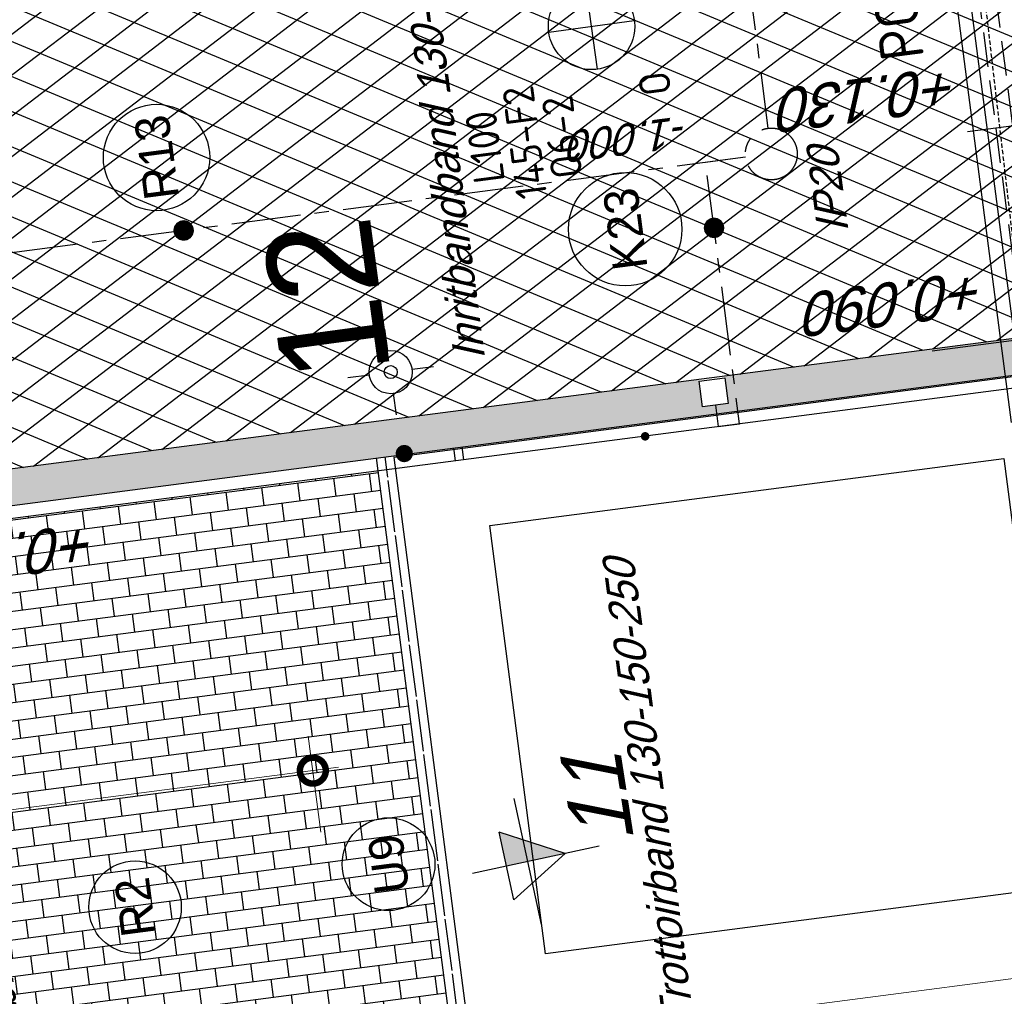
# Model space of a CAD drawing. Extents: x 117893332 to 118394757, y 454959407 to 455669244.
# Tile 66 of 256: x 118280060 to 118291461, y 455195762 to 455207067. Entities that reach past the tile are written whole.
import ezdxf
from ezdxf.enums import TextEntityAlignment as Align

# ---------------------------------------------------------------- set-up
doc = ezdxf.new("R2010")
doc.units = 0
doc.header["$LTSCALE"] = 200
for name, pattern in [('DASHED', [19.05, 12.7, -6.35]), ('HIDDEN', [0.375, 0.25, -0.125]), ('Tauw_HIDDEN3', [2.8, 2, -0.8]), ('Tauw_L_Center2', [6.499, 4, -0.833, 0.833, -0.833]), ('TAUW_OPSLUITBAND_mm', [3.2, 3, -0.2])]:
    doc.linetypes.add(name, pattern=pattern)
doc.layers.get('0').update_dxf_attribs({"linetype": 'CONTINUOUS'})
for name, color, linetype in [('EL6312--', 6, 'CONTINUOUS'), ('EL_N_A_EB00----REVISIE~-_-----', 1, 'CONTINUOUS'), ('GRAAFWERKZAAMHEDEN', 6, 'CONTINUOUS'), ('M01', 6, 'CONTINUOUS'), ('ZU_B_-_XX------extern-TER-D02S', 231, 'HIDDEN'), ('ZU_B_D_EB00----ONDERDEEL~-_-----', 7, 'CONTINUOUS'), ('ZU_N_-_AL999---LK_pvc125_sdr34__20_^200~M_-----', 7, 'CONTINUOUS'), ('ZU_N_-_AL999---LP_PE-75_sdr00__18_^200~N_-----', 7, 'CONTINUOUS'), ('ZU_N_-_AL999---LR_pvc160_sdr34__20_^200~M_-----', 7, 'CONTINUOUS'), ('ZU_N_-_AL999---LR_pvc200_sdr34__18_^200~N_-----', 7, 'CONTINUOUS'), ('ZU_N_-_AL999---LR_pvc200_sdr34__20_^200~M_-----', 7, 'CONTINUOUS'), ('ZU_N_-_AL999---LU_pvc110_sdr34__20_^200~M_-----', 7, 'CONTINUOUS'), ('ZU_N_-_AL999---SYM_HWAINSPECTIEPUT__18_^200~-_-----', 7, 'CONTINUOUS'), ('ZU_N_-_AV09----_Trottoirband_130-150-250__18_^200~-_-----', 253, 'CONTINUOUS'), ('ZU_N_-_EL999---LK_pvc125_sdr34~H_-----', 2, 'Tauw_L_Center2'), ('ZU_N_-_EL999---LR_pvc200_sdr34~H_-----', 2, 'Tauw_L_Center2'), ('ZU_N_-_EL999---SYM_HWAINSPECTIEPUT~-_002--', 2, 'Tauw_L_Center2'), ('ZU_N_-_EL999---SYM_STRAATKOLK~-_----c', 7, 'Tauw_L_Center2'), ('ZU_N_-_MB00----SYM_SONDERING~-_001--', 1, 'CONTINUOUS'), ('ZU_N_-_ML999---LK_pvc125_sdr34__20_^200~M_-----', 7, 'CONTINUOUS'), ('ZU_N_-_ML999---LR_pvc160_sdr34__20_^200~M_-----', 7, 'CONTINUOUS'), ('ZU_N_-_ML999---LR_pvc200_sdr34__20_^200~M_-----', 7, 'CONTINUOUS'), ('ZU_N_-_ML999---LU_pvc110_sdr34__20_^200~M_-----', 7, 'CONTINUOUS'), ('ZU_N_-_TB00----tekst__35_^200~-_-----', 7, 'CONTINUOUS'), ('ZU_N_-_TVRH----tekst__25_^200~-_-----', 253, 'CONTINUOUS'), ('ZU_N_A_EB00----AFRASTERING~-_-----', 7, 'Tauw_Hekwerk'), ('ZU_N_A_EV00----_Opsluitband_100x200~Z_-----', 253, 'TAUW_OPSLUITBAND_mm'), ('ZU_N_A_EV02----_kant molgoot ov betonstraatsteen~k_-----', 253, 'CONTINUOUS'), ('ZU_N_A_EV02----_kant verharding ov betontegels-halfsteensverband~k_-----', 253, 'CONTINUOUS'), ('ZU_N_A_EV09----_Trottoirband_130-150-250~A_-----', 253, 'CONTINUOUS'), ('ZU_N_A_HV01----_arcering verharding gv asfalt~v_-----', 253, 'CONTINUOUS'), ('ZU_N_A_HV02----_arcering verharding ov betonstraatsteen-halfsteensverband~v_-----', 253, 'CONTINUOUS'), ('ZU_N_A_HV02----molgoot ov betonstraatsteen~v_-----', 253, 'CONTINUOUS'), ('ZU_N_D_EVRH----POORT~-_009J-', 9, 'Tauw_HIDDEN3'), ('ZU_N_L_AV09----_Trottoirband_130-150-250__18_^100~-_-----', 253, 'CONTINUOUS')]:
    doc.layers.add(name, color=color, linetype=linetype)
doc.layers.add('INFO', color=6, linetype='CONTINUOUS', plot=False)
doc.layers.add('K100', color=6, linetype='DASHED', lineweight=100)
doc.layers.add('ZU_N_-_DX1AMA--_maatvoering_LIN__18_^200', color=7, linetype='CONTINUOUS', lineweight=18)
doc.styles.add('BURO-018', font='Isocp.shx', dxfattribs={"height": 360})
doc.styles.add('BURO-025', font='Isocp.shx', dxfattribs={"height": 500})
doc.styles.get("Standard").update_dxf_attribs({"font": 'tcb_isocp.shx'})
doc.styles.add('TAUW-ISOCP', font='tcb_isocp.shx')
doc.styles.add('tcb_isocp', font='tcb_isocp.shx')
doc.linetypes.add('Tauw_Hekwerk', pattern='A,9,-2.5,[150,tcb_ltype.shx,S=0.75,R=0,X=0,Y=0],-2.5', length=14)
doc.dimstyles.new('tzu18-dot_^200', dxfattribs={"dimscale": 200, "dimtxt": 1.8, "dimasz": 3, "dimexe": 2, "dimexo": 0, "dimgap": 0.5, "dimtad": 1, "dimdec": 0, "dimzin": 0, "dimdsep": 46, "dimtxsty": 'TAUW-ISOCP', "dimblk": 'DOTSMALL', "dimcen": 2, "dimdle": 1.5, "dimclre": 8, "dimadec": 0, "dimazin": 0, "dimtp": 1, "dimtm": 1, "dimtfac": 1, "dimtix": 1, "dimtmove": 1, "dimatfit": 3, "dimldrblk": 'DOTSMALL', "dimfxl": 1, "dimtvp": 0.5, "dimtolj": 1, "dimtzin": 0, "dimlwd": -1, "dimlwe": 5, "dimarcsym": 0})
pattern_1 = [(157.41631, (118248804.68, 455213277.6), (-144.0122, -346.24485), []), (217.41631, (118248804.68, 455213277.6), (227.85075, -297.8406), [])]

# ---------------------------------------------------------------- blocks, each defined once
blk = doc.blocks.new('_DotSmall')
at = {"color": 0, "linetype": 'ByBlock', "const_width": 0.5}
blk.add_lwpolyline([(-0.0625, 0, 1), (0.0625, 0, 1)], format="xyb", close=True, dxfattribs=at)
blk = doc.blocks.new('*D176')
at = {"layer": 'INFO', "color": 0, "transparency": 16777216}
blk.add_line((118294815, 455196089), (118271334, 455376477), dxfattribs=at)
at = {"layer": 'INFO', "color": 8, "lineweight": 5, "transparency": 16777216}
for p, q in [((118270927, 455376121), (118271770, 455376231)), ((118283894, 455194970), (118295173, 455196438))]:
    blk.add_line(p, q, dxfattribs=at)
at = {"layer": 'INFO', "color": 0, "transparency": 16777216, "xscale": 600, "yscale": 600, "zscale": 600}
for p, rotation in [((118271373, 455376179), 97.41631319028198), ((118294776, 455196386), 277.416313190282)]:
    blk.add_blockref('_DotSmall', p, dxfattribs=dict(at, rotation=rotation))
at = {"layer": 'INFO', "color": 0, "transparency": 16777216, "insert": (118293774, 455201912), "char_height": 360, "attachment_point": 5, "rotation": 97.4163, "style": 'TAUW-ISOCP'}
blk.add_mtext('\\A1;181310', dxfattribs=at)
blk = doc.blocks.new('M01')
for points in [[(0, 0.5), (0, 1)], [(-1, 0), (-0.5, 0)], [(0.5, 0), (1, 0)], [(0, -0.5), (0, -1)]]:
    blk.add_lwpolyline(points)
for radius in [0.5, 0.15]:
    blk.add_circle((0, 0), radius)
blk = doc.blocks.new('zusondg1')
for p, q in [((0, -1.056), (0, 0.819)), ((-0.5, 0.315), (0, -0.551)), ((-0.5, 0.315), (0.5, 0.315)), ((0, -0.551), (0.5, 0.315)), ((-0.934, 0), (0.934, 0))]:
    blk.add_line(p, q)
for points in [[(0, -0.551), (0, 0.315), (0.5, 0.315)], [(0, -0.551), (0, 0.315), (0.5, 0.315), (0, -0.551)]]:
    blk.add_solid(points)
blk = doc.blocks.new('*D190')
at = {"layer": 'ZU_N_-_DX1AMA--_maatvoering_LIN__18_^200', "color": 0, "transparency": 16777216}
blk.add_line((118297884, 455179637), (118272247, 455376596), dxfattribs=at)
at = {"layer": 'ZU_N_-_DX1AMA--_maatvoering_LIN__18_^200', "color": 8, "lineweight": 5, "transparency": 16777216}
for p, q in [((118271839, 455376240), (118272682, 455376350)), ((118286051, 455178399), (118298242, 455179986))]:
    blk.add_line(p, q, dxfattribs=at)
at = {"layer": 'ZU_N_-_DX1AMA--_maatvoering_LIN__18_^200', "color": 0, "transparency": 16777216, "xscale": 600, "yscale": 600, "zscale": 600}
for p, rotation in [((118272285, 455376298), 97.41631319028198), ((118297845, 455179935), 277.416313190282)]:
    blk.add_blockref('_DotSmall', p, dxfattribs=dict(at, rotation=rotation))
at = {"layer": 'ZU_N_-_DX1AMA--_maatvoering_LIN__18_^200', "color": 0, "transparency": 16777216, "insert": (118294679, 455202087), "char_height": 360, "attachment_point": 5, "rotation": 97.4163, "style": 'TAUW-ISOCP'}
blk.add_mtext('\\A1;198020', dxfattribs=at)
blk = doc.blocks.new('*D194')
at = {"layer": 'ZU_N_-_DX1AMA--_maatvoering_LIN__18_^200', "color": 8, "lineweight": 5, "transparency": 16777216}
for p, q in [((118283547, 455197660), (118283402, 455198771)), ((118241154, 455192142), (118241010, 455193253))]:
    blk.add_line(p, q, dxfattribs=at)
at = {"layer": 'ZU_N_-_DX1AMA--_maatvoering_LIN__18_^200', "color": 0, "transparency": 16777216}
blk.add_line((118283751, 455198413), (118240764, 455192818), dxfattribs=at)
at = {"layer": 'ZU_N_-_DX1AMA--_maatvoering_LIN__18_^200', "color": 0, "transparency": 16777216, "xscale": 600, "yscale": 600, "zscale": 600}
for p, rotation in [((118283454, 455198374), 7.416313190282), ((118241061, 455192856), 187.416313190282)]:
    blk.add_blockref('_DotSmall', p, dxfattribs=dict(at, rotation=rotation))
at = {"layer": 'ZU_N_-_DX1AMA--_maatvoering_LIN__18_^200', "color": 0, "transparency": 16777216, "insert": (118253002, 455194128), "char_height": 360, "attachment_point": 5, "rotation": 187.4163, "style": 'TAUW-ISOCP'}
blk.add_mtext('\\A1;42750', dxfattribs=at)
blk = doc.blocks.new('E00525')
at = {"linetype": 'ByBlock'}
h = blk.add_hatch(dxfattribs=at)
h.set_pattern_fill('ANGLE', color=0, scale=0.184386, style=0)
h.set_pattern_definition([(360, (-37.6733, -34.0193), (6e-17, 1.287937), [0.93668, -0.351256]), (90, (-37.6733, -34.0193), (-1.287937, 1e-16), [0.93668, -0.351256])])
edge = h.paths.add_edge_path()
edge.add_line((-2.523, 2.863), (2.523, 2.863))
edge.add_line((2.523, 2.863), (2.523, 1))
edge.add_line((2.523, 1), (-2.523, 1))
edge.add_line((-2.523, 1), (-2.523, 2.863))
h = blk.add_hatch(color=0, dxfattribs=at)
edge = h.paths.add_edge_path()
edge.add_line((-2.523, 2.863), (2.523, 2.863))
edge.add_line((2.523, 2.863), (2.523, 1))
edge.add_line((2.523, 1), (-2.523, 1))
edge.add_line((-2.523, 1), (-2.523, 2.863))
at = {"color": 0, "linetype": 'ByBlock'}
for p, q in [((-1.768, 14.386), (1.768, 10.851)), ((1.768, 14.386), (-1.768, 10.851)), ((0, 10.097), (0, 2.863))]:
    blk.add_line(p, q, dxfattribs=at)
blk.add_lwpolyline([(-2.523, 2.863), (2.523, 2.863), (2.523, 1), (-2.523, 1)], close=True, dxfattribs=at)
blk.add_circle((0, 12.618), 2.5, dxfattribs=at)
at = {"color": 0, "linetype": 'ByBlock', "style": 'BURO-018'}
for tag, p in [('E_GKAST', (0, 20.618)), ('E_GROEP', (0, 17.618)), ('E_SGROEP', (4.5, 17.618)), ('E_ARMCODE', (0, 12.618)), ('E_SLET', (4.5, 11.618))]:
    blk.add_attdef(tag, text='', height=1.8, dxfattribs=at).set_placement(p, align=Align.MIDDLE)
blk = doc.blocks.new('A$C051E189E')
at = {"layer": 'EL6312--'}
ref = blk.add_blockref('E00525', (12743, -92160), dxfattribs=dict(at, xscale=200, yscale=200, zscale=200, rotation=45.31206889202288))
ref.add_attrib('E_SGROEP', 'Q6-2', dxfattribs={"layer": '0', "color": 1, "linetype": 'ByBlock', "height": 360, "style": 'BURO-018'}).set_placement((9719, -89881), align=Align.MIDDLE)
ref.add_attrib('E_GKAST', 'L100', dxfattribs={"layer": '0', "color": 1, "linetype": 'ByBlock', "height": 360, "style": 'BURO-018'}).set_placement((9722, -88980), align=Align.MIDDLE)
ref.add_attrib('E_GROEP', '145-F2', dxfattribs={"layer": '0', "color": 1, "linetype": 'ByBlock', "height": 360, "style": 'BURO-018'}).set_placement((9716, -89444), align=Align.MIDDLE)
ref.add_attrib('E_SLET', 'O', dxfattribs={"layer": '0', "color": 1, "linetype": 'ByBlock', "height": 360, "style": 'BURO-018'}).set_placement((10197, -91024), align=Align.MIDDLE)
at = {"layer": 'K100', "color": 2, "style": 'BURO-025'}
blk.add_text('POORT', height=500, dxfattribs=at).set_placement((10098, -94160))
blk = doc.blocks.new('A$C6DFC50BF')
at = {"layer": 'GRAAFWERKZAAMHEDEN'}
for p, q in [((5772, -94617), (12772, -94617)), ((9175, -95732), (9175, -94543)), ((5772, -94777), (12772, -94777))]:
    blk.add_line(p, q, dxfattribs=at)

msp = doc.modelspace()

# ---------------------------------------------------------------- hatches: boundary and pattern name
at = {"layer": 'ZU_N_A_HV01----_arcering verharding gv asfalt~v_-----'}
h = msp.add_hatch(dxfattribs=at)
h.set_pattern_fill('ASFALT', color=256, scale=3000)
h.set_pattern_definition(pattern_1)
h.paths.add_polyline_path([(118253562.5, 455173882.8, -0.413671), (118245855.8, 455163886.8), (118232779.4, 455162183.4, -0.2396014), (118226539.3, 455164396.4), (118222931.6, 455163926.7), (118222383.7, 455168135.5), (118218106.9, 455167574.6), (118214434.7, 455164219.5), (118215506.4, 455155986.2), (118286398.3, 455165214), (118285827.7, 455169598.1), (118269443.6, 455167465.5, -0.4142136), (118257765.8, 455176453.3), (118256227.9, 455188268.7, -0.4142136), (118265215.7, 455199946.5), (118292266.1, 455203467.5), (118291600.1, 455208584.4), (118288512.1, 455208182.4, -0.4142136), (118286360.3, 455209838.5), (118282082.5, 455242702.4), (118277103.6, 455242054.3, -0.4142136), (118269661, 455247782.5), (118267518.7, 455264240.6), (118262945.7, 455263645.4), (118267639.6, 455227475.9), (118267223.1, 455227422), (118267223.1, 455227421.8), (118252708.4, 455225559), (118252749.8, 455225241.2), (118251437.4, 455225070.9), (118250715, 455230620.6), (118243327.3, 455287376.9), (118243629.7, 455287416.2), (118243124.4, 455290872.4), (118240928.7, 455307740.1, -0.4142135), (118245603.8, 455313814.3), (118274546.5, 455317581.7), (118274030.2, 455321548.3), (118245583.3, 455317845.4, -0.4142136), (118239509, 455322520.5), (118233549.8, 455368302.3, 0.4142136), (118222813.3, 455376565.6), (118207809.9, 455374612.7, 0.4142136), (118199546.6, 455363876.2), (118205505.9, 455318094.4, -0.4142124), (118200830.9, 455312020.1), (118163460.6, 455307155.6), (118165370.9, 455292480.2), (118168069.6, 455292831.5), (118168020.6, 455293207.6, -0.4142129), (118177008.5, 455304885.4), (118193278.4, 455307003.2, -0.1343417), (118196112.3, 455306610.7), (118204322.8, 455303093.5), (118205538.1, 455305921.5, -0.2648124), (118209818.1, 455309156.2), (118230144.2, 455311802, -0.4142136), (118236218.5, 455307127), (118240860.1, 455271468.1, -0.4142136), (118236185, 455265393.9), (118214173, 455262528.6), (118214897.7, 455256960.6, -0.4142136), (118212810.3, 455254248.5), (118211683.3, 455254101.8), (118212034, 455251407.1), (118215577.2, 455248630.1), (118219142.1, 455249094.1), (118218436.6, 455254511.8, -0.4142294), (118220524, 455257224), (118236969.8, 455259364.7, -0.414213), (118243044, 455254689.7), (118246252.7, 455230039.7)])
h.paths.add_polyline_path([(118261528.7, 455214269.2, -0.4142136), (118263616.1, 455216981.4), (118275257.9, 455218496.7, -0.4142136), (118277970, 455216409.4), (118278976.7, 455208675.7, -0.4142136), (118276889.3, 455205963.6), (118274097.8, 455205600.3, -0.4142136), (118272506.4, 455206825.1), (118272485.3, 455206987.6), (118269242.6, 455206565.5), (118269263.8, 455206403, -0.4142136), (118268038.9, 455204811.6), (118265247.5, 455204448.2, -0.4142136), (118262535.4, 455206535.6)], flags=16)
h.paths.add_polyline_path([(118241537.9, 455300913.5), (118240100, 455300726.2), (118239912.7, 455302164.1), (118241350.6, 455302351.4)], flags=16)
h.paths.add_polyline_path([(118240440.7, 455309039.9), (118239002.9, 455308852.6), (118238815.6, 455310290.4), (118240253.4, 455310477.7)], flags=16)
h.paths.add_polyline_path([(118229627.9, 455315768.6), (118215546.7, 455313935.7, -0.4142136), (118209472.4, 455318610.7), (118204138, 455359592.1, -0.4142395), (118213125.7, 455371270.9), (118217290.6, 455371813, -0.4142136), (118228968.4, 455362825.1), (118234303, 455321842.8, -0.4142136)], flags=16)
h.paths.add_polyline_path([(118229573.7, 455316185), (118215492.5, 455314352.1, -0.4142136), (118209888.9, 455318664.9), (118204554.5, 455359646.4, -0.41424), (118213180, 455370854.4), (118217344.8, 455371396.5, -0.4142136), (118228551.9, 455362770.9), (118233886.5, 455321788.6, -0.4142136)], flags=0)
h.paths.add_polyline_path([(118232786.1, 455366810.1), (118231546.6, 455366648.6), (118231359.3, 455368086.5), (118232598.8, 455368248)], flags=0)
h = msp.add_hatch(dxfattribs=at)
h.set_pattern_fill('ASFALT', color=256, scale=3000)
h.set_pattern_definition(pattern_1)
h.paths.add_polyline_path([(118286728.7, 455340429.6), (118286966.4, 455339123.3, -0.4313904), (118274030.1, 455321548.7), (118274482.1, 455318075.8), (118274546.5, 455317581.7), (118274546.5, 455317581.7), (118277364.9, 455317948, -0.4142061), (118294175.3, 455305009.6), (118304541.2, 455225373.4, -0.3338745), (118295663.5, 455209688.1), (118297198.7, 455209887.9), (118297218.1, 455209739.2), (118295129.5, 455209467.3, -0.060905), (118291602.9, 455208562.7), (118292268.9, 455203445.9), (118297227.1, 455204091.3, 0.4142136), (118310165.5, 455220902), (118294476.8, 455341429.1, 0.0067353), (118294419.3, 455341829.1)])
at = {"layer": 'ZU_N_A_HV02----_arcering verharding ov betonstraatsteen-halfsteensverband~v_-----'}
h = msp.add_hatch(dxfattribs=at)
h.set_pattern_fill('BRICK', color=256, scale=33, angle=90)
h.set_pattern_definition([(187.4163, (118248804.68, 455213277.58), (27.0483, -207.797), []), (277.4163, (118248804.68, 455213277.6), (415.594, 54.0966), [209.55, -209.55]), (277.4163, (118248596.88, 455213250.54), (415.594, 54.0966), [-209.55, 209.55])])
h.paths.add_polyline_path([(118266640.3, 455199557.1), (118266959.3, 455197106.6), (118265293.3, 455196889.8), (118265806.4, 455192948), (118271766.7, 455193723.9), (118271950, 455192315.7), (118272425.8, 455192377.7), (118272363, 455192859.8, -0.3253126), (118273128.1, 455192469.1), (118273211, 455192479.9, -0.3253126), (118273850.5, 455193053.5), (118273913.2, 455192571.3), (118274991.9, 455192711.7), (118274991.3, 455192716.7), (118274853.1, 455193792.8), (118274853.1, 455193792.8), (118276102.6, 455193955.5), (118275984.7, 455194861, -0.4131892), (118277127.2, 455194088.8), (118278938.7, 455194324.6), (118278894.4, 455194664.8, -0.2454663), (118279589.8, 455194409.4), (118282919.1, 455194842.8), (118282916, 455194866.6), (118282965.6, 455194873), (118283896.9, 455194970), (118283896.9, 455194970), (118285086.8, 455195124.9), (118284212.2, 455201844.4)])
at = {"layer": 'ZU_N_A_HV02----molgoot ov betonstraatsteen~v_-----'}
h = msp.add_hatch(dxfattribs=at)
h.set_pattern_fill('BRICK', color=256, scale=33.07086)
h.set_pattern_definition([(97.41631, (118248804.68, 455213277.58), (-208.2432, -27.10636), []), (187.4163, (118248804.68, 455213277.6), (54.2127, -416.4864), [210, -210]), (187.4163, (118248777.57, 455213485.83), (54.2127, -416.4864), [-210, 210])])
h.paths.add_polyline_path([(118236130.8, 455265810.4), (118213702.3, 455262890.9), (118213756.5, 455262474.4), (118214481.2, 455256906.4, -0.4142136), (118212756.1, 455254665), (118211212.6, 455254464), (118211639.7, 455251182.5), (118215456.8, 455248190.8), (118219612.8, 455248731.8), (118218853.1, 455254566, -0.4142295), (118220578.2, 455256807.5), (118237024, 455258948.2, -0.4142136), (118242627.6, 455254635.5), (118245836.2, 455229985.5), (118253115.1, 455174065.7, -0.4217249), (118245799.5, 455164303), (118232725.2, 455162599.9, -0.2477246), (118226700.8, 455164841), (118223293.5, 455164399.8), (118222746, 455168606.4), (118217921.3, 455167973.9), (118213990, 455164382.1), (118215144.2, 455155515.5), (118286452.5, 455164797.5), (118286398.3, 455165214), (118215506.4, 455155986.2), (118214434.7, 455164219.5), (118218106.9, 455167574.6), (118222383.7, 455168135.5), (118222931.6, 455163926.7), (118226539.3, 455164396.4, 0.2396014), (118232779.4, 455162183.4), (118245855.8, 455163886.8, 0.413671), (118253562.5, 455173882.8), (118246252.7, 455230039.7), (118243044, 455254689.7, 0.414213), (118236969.8, 455259364.7), (118220524, 455257224, 0.4142294), (118218436.6, 455254511.8), (118219142.1, 455249094.1), (118215577.2, 455248630.1), (118212034, 455251407.1), (118211683.3, 455254101.8), (118212810.3, 455254248.5, 0.4142136), (118214897.7, 455256960.6), (118214173, 455262528.6), (118236185, 455265393.9, 0.4142136), (118240860.1, 455271468.1), (118236218.5, 455307127, 0.4142136), (118230144.2, 455311802), (118209818.1, 455309156.2, 0.2648124), (118205538.1, 455305921.5), (118204322.8, 455303093.5), (118196112.3, 455306610.7, 0.1343417), (118193278.4, 455307003.2), (118177008.5, 455304885.4, 0.4142129), (118168020.6, 455293207.6), (118168069.6, 455292831.5), (118168486.1, 455292885.7), (118168437.1, 455293261.8, -0.4142129), (118177062.7, 455304468.9), (118193332.6, 455306586.7, -0.1343417), (118195946.9, 455306224.6), (118199133.4, 455304859.6), (118204543.5, 455302542), (118205924.4, 455305755.6, -0.2648231), (118209872.9, 455308739.8), (118222173, 455310340.9), (118230198.4, 455311385.5, -0.4142144), (118235802, 455307072.8), (118240443.6, 455271413.9, -0.4142136)])
h = msp.add_hatch(dxfattribs=at)
h.set_pattern_fill('BRICK', color=256, scale=33.07086)
h.set_pattern_definition([(97.4163, (118248804.68, 455213277.58), (-208.2432, -27.10636), []), (187.4163, (118248804.68, 455213277.6), (54.2127, -416.4864), [210, -210]), (187.4163, (118248777.57, 455213485.83), (54.2127, -416.4864), [-210, 210])])
h.paths.add_polyline_path([(118274235.7, 455201120.6), (118274277, 455200803.3), (118273979.5, 455200764.5), (118273938.2, 455201081.9), (118265215.7, 455199946.5, 0.0028792), (118265096.8, 455199930.3), (118265138, 455199613.7), (118264840.5, 455199574.9), (118264800.3, 455199883.9, 0.4024534), (118256227.9, 455188268.7), (118257765.8, 455176453.3, 0.4142136), (118269443.6, 455167465.5), (118279042.7, 455168715), (118279002.1, 455169026.4), (118279299.6, 455169065.1), (118279340.2, 455168753.7), (118285827.7, 455169598.1), (118285773.5, 455170014.6), (118285674.3, 455170001.7), (118285674.4, 455170000.8), (118282798.7, 455169626.5), (118279922.9, 455169252.2), (118277047.2, 455168877.9), (118274171.4, 455168503.5), (118271295.7, 455168129.2), (118271196.5, 455168116.3), (118271196.5, 455168116.3), (118270085.7, 455167971.7), (118269389.4, 455167882, -0.0333048), (118268061.3, 455167798.4), (118267961.3, 455167798.4), (118267961.3, 455167799.3, -0.3728752), (118258182.3, 455176507.5), (118256644.3, 455188322.9, -0.4142136), (118265269.9, 455199530), (118292320.3, 455203051.1), (118292266.1, 455203467.5), (118288222.6, 455202941.2), (118288263.9, 455202623.9), (118287966.4, 455202585.2), (118287925.1, 455202902.5)])

# ---------------------------------------------------------------- linework, layer by layer
at = {"layer": 'INFO'}
msp.add_line((118290624.9, 455203231.9), (118297227.1, 455204091.3), dxfattribs=at)
at = {"layer": 'ZU_B_-_XX------extern-TER-D02S'}
msp.add_lwpolyline([(118291749.6, 455202901.8), (118291149.4, 455208064.9)], dxfattribs=at)
at = {"layer": 'ZU_B_D_EB00----ONDERDEEL~-_-----', "flags": 128}
msp.add_lwpolyline([(118285504.3, 455201212.2), (118291454.1, 455201986.6), (118292099.5, 455197028.5), (118286149.7, 455196254)], close=True, dxfattribs=at)
at = {"layer": 'ZU_N_-_AV09----_Trottoirband_130-150-250__18_^200~-_-----', "flags": 128}
msp.add_lwpolyline([(118284513, 455202044.4, 0, 0, 0), (118284440.6, 455201974.3, 0, 77.1, 0), (118284446.1, 455201979.7, 77.1, 142.6, 0), (118284461.8, 455201994.8, 142.6, 186.2, 0), (118284485.3, 455202017.6, 186.2, 201.6, 0), (118284513, 455202044.4, 201.6, 186.2, 0), (118284540.7, 455202071.2, 186.2, 142.6, 0), (118284564.2, 455202094, 142.6, 77.1, 0), (118284579.9, 455202109.2, 77.1, 0, 0), (118284585.5, 455202114.5, 0, 0, 0), (118284513, 455202044.4, 0, 0, 0), (118285365.7, 455202869.7, 0, 0, 0), (118285343.6, 455203039.3, 0, 0, 0)], format="xyseb", dxfattribs=at)
at = {"layer": 'ZU_N_-_EL999---LK_pvc125_sdr34~H_-----'}
msp.add_lwpolyline([(118286478.1, 455211416.9), (118287969.5, 455211611.1), (118288724.7, 455205810)], dxfattribs=at)
at = {"layer": 'ZU_N_-_EL999---LK_pvc125_sdr34~H_-----', "flags": 128}
msp.add_lwpolyline([(118288115.1, 455202604.5), (118288147.4, 455202356.6), (118288395.3, 455202388.9), (118288001.6, 455205413.4)], dxfattribs=at)
at = {"layer": 'ZU_N_-_EL999---LR_pvc200_sdr34~H_-----'}
for points in [[(118288465.9, 455205473.8), (118255735.3, 455201213.4)], [(118288465.9, 455205473.8), (118288001.6, 455205413.4)]]:
    msp.add_lwpolyline(points, dxfattribs=at)
at = {"layer": 'ZU_N_-_EL999---SYM_HWAINSPECTIEPUT~-_002--', "lineweight": -3}
msp.add_circle((118288763.4, 455205512.5), 300, dxfattribs=at)
at = {"layer": 'ZU_N_-_EL999---SYM_STRAATKOLK~-_----c', "lineweight": -3}
msp.add_lwpolyline([(118288225.1, 455202921.4), (118288263.9, 455202623.9), (118287966.4, 455202585.2), (118287927.7, 455202882.7)], close=True, dxfattribs=at)
at = {"layer": 'ZU_N_-_ML999---LK_pvc125_sdr34__20_^200~M_-----', "flags": 128}
msp.add_lwpolyline([(118288100.1, 455204657.1, 0, 0, 0), (118288220, 455204658.9, 0, 91.8, 0), (118288210.9, 455204658.8, 91.8, 169.7, 0), (118288184.9, 455204658.4, 169.7, 221.7, 0), (118288146, 455204657.8, 221.7, 240, 0), (118288100.1, 455204657.1, 240, 221.7, 0), (118288054.2, 455204656.4, 221.7, 169.7, 0), (118288015.2, 455204655.8, 169.7, 91.8, 0), (118287989.2, 455204655.4, 91.8, 0, 0), (118287980.1, 455204655.3, 0, 0, 0), (118288100.1, 455204657.1, 0, 0, 0), (118287728.2, 455204651.4, 0, 0, 0)], format="xyseb", dxfattribs=at)
at = {"layer": 'ZU_N_-_ML999---LK_pvc125_sdr34__20_^200~M_-----'}
msp.add_circle((118287071.4, 455204641.5), 656.9, dxfattribs=at)
at = {"layer": 'ZU_N_-_ML999---LR_pvc160_sdr34__20_^200~M_-----', "flags": 128}
msp.add_lwpolyline([(118281732.6, 455195249.1, 0, 0, 0), (118281758.2, 455195131.9, 0, 91.8, 0), (118281756.3, 455195140.8, 91.8, 169.7, 0), (118281750.7, 455195166.2, 169.7, 221.7, 0), (118281742.4, 455195204.3, 221.7, 240, 0), (118281732.6, 455195249.1, 240, 221.7, 0), (118281722.8, 455195294, 221.7, 169.7, 0), (118281714.5, 455195332, 169.7, 91.8, 0), (118281709, 455195357.4, 91.8, 0, 0), (118281707, 455195366.4, 0, 0, 0), (118281732.6, 455195249.1, 0, 0, 0), (118281509.7, 455196269.1, 0, 0, 0)], format="xyseb", dxfattribs=at)
at = {"layer": 'ZU_N_-_ML999---LR_pvc160_sdr34__20_^200~M_-----'}
msp.add_circle((118281395.3, 455196792.4), 535.6, dxfattribs=at)
at = {"layer": 'ZU_N_-_ML999---LR_pvc200_sdr34__20_^200~M_-----', "flags": 128}
msp.add_lwpolyline([(118281958.5, 455204626.8, 0, 0, 0), (118282000.3, 455204514.3, 0, 91.8, 0), (118281997.1, 455204522.8, 91.8, 169.7, 0), (118281988.1, 455204547.2, 169.7, 221.7, 0), (118281974.5, 455204583.7, 221.7, 240, 0), (118281958.5, 455204626.8, 240, 221.7, 0), (118281942.5, 455204669.8, 221.7, 169.7, 0), (118281929, 455204706.3, 169.7, 91.8, 0), (118281919.9, 455204730.7, 91.8, 0, 0), (118281916.7, 455204739.2, 0, 0, 0), (118281958.5, 455204626.8, 0, 0, 0), (118281859.1, 455204894.3, 0, 0, 0)], format="xyseb", dxfattribs=at)
at = {"layer": 'ZU_N_-_ML999---LR_pvc200_sdr34__20_^200~M_-----'}
msp.add_circle((118281644.6, 455205471.6), 615.9, dxfattribs=at)
at = {"layer": 'ZU_N_-_ML999---LU_pvc110_sdr34__20_^200~M_-----', "ltscale": 0.005, "flags": 128}
msp.add_lwpolyline([(118283176.9, 455195232.7, 0, 0, 0), (118283118.2, 455195128, 0, 91.8, 0), (118283122.7, 455195136, 91.8, 169.7, 0), (118283135.4, 455195158.7, 169.7, 221.7, 0), (118283154.5, 455195192.7, 221.7, 240, 0), (118283176.9, 455195232.7, 240, 221.7, 0), (118283199.4, 455195272.8, 221.7, 169.7, 0), (118283218.4, 455195306.7, 169.7, 91.8, 0), (118283231.1, 455195329.4, 91.8, 0, 0), (118283235.6, 455195337.4, 0, 0, 0), (118283176.9, 455195232.7, 0, 0, 0), (118284068.1, 455196822.5, 0, 0, 0)], format="xyseb", dxfattribs=at)
at = {"layer": 'ZU_N_-_ML999---LU_pvc110_sdr34__20_^200~M_-----', "ltscale": 0.005}
msp.add_circle((118284330.8, 455197291.2), 537.3, dxfattribs=at)
at = {"layer": 'ZU_N_A_EB00----AFRASTERING~-_-----', "flags": 128}
msp.add_lwpolyline([(118292121.2, 455203005.7), (118284393.3, 455201999.8), (118285609.8, 455192654.2), (118293337.7, 455193660.1)], close=True, dxfattribs=at)
at = {"layer": 'ZU_N_A_EV00----_Opsluitband_100x200~Z_-----'}
msp.add_line((118287709.5, 455175751.4), (118284311.3, 455201857.3), dxfattribs=at)
at = {"layer": 'ZU_N_A_EV02----_kant molgoot ov betonstraatsteen~k_-----'}
msp.add_lwpolyline([(118264991.2, 455199493.7, 0.4142136), (118256365.6, 455188286.6), (118257903.6, 455176471.3), (118256365.6, 455188286.6, -0.4142136), (118264991.2, 455199493.7), (118292041.6, 455203014.8), (118291987.4, 455203431.3), (118264937, 455199910.2, 0.4142136), (118255949.1, 455188232.4), (118257487.1, 455176417, 0.4142136), (118269164.9, 455167429.2), (118285548.9, 455169561.9), (118285494.7, 455169978.4), (118269110.6, 455167845.7, -0.4142119), (118257903.6, 455176471.3, 0.3634644), (118267351.3, 455167773)], format="xyb", dxfattribs=at)
at = {"layer": 'ZU_N_A_EV02----_kant verharding ov betontegels-halfsteensverband~k_-----'}
msp.add_line((118287597.4, 455175837.6), (118284212.2, 455201844.4), dxfattribs=at)
at = {"layer": 'ZU_N_A_EV09----_Trottoirband_130-150-250~A_-----'}
msp.add_line((118292339.7, 455202902.3), (118265289.3, 455199381.2), dxfattribs=at)
for points in [[(118285104.6, 455201960.5), (118285085.3, 455202109.3)], [(118285203.8, 455201973.5), (118285184.4, 455202122.2)], [(118284212.2, 455201844.4), (118284192.8, 455201993.1)], [(118284311.3, 455201857.3), (118284292, 455202006)]]:
    msp.add_lwpolyline(points, dxfattribs=at)
at = {"layer": 'ZU_N_D_EVRH----POORT~-_009J-'}
msp.add_lwpolyline([(118291726.1, 455203067.3), (118291918.7, 455203089.7), (118290983.3, 455210276.3), (118290784.9, 455210250.5), (118291720.4, 455203063.8)], dxfattribs=at)
at = {"layer": 'ZU_N_D_EVRH----POORT~-_009J-', "flags": 128}
msp.add_lwpolyline([(118291231.2, 455205631.4, 0, 144, 0), (118291194.1, 455205917, 0, 0, 0), (118290992.7, 455207463.5, 0, 0, 0)], format="xyseb", dxfattribs=at)
at = {"layer": 'ZU_N_L_AV09----_Trottoirband_130-150-250__18_^100~-_-----', "flags": 128}
msp.add_lwpolyline([(118287302.5, 455202243.8, 0, 0, 0), (118287317, 455202291.6, 0, 38.3, 0), (118287315.9, 455202288, 38.3, 70.7, 0), (118287312.8, 455202277.6, 70.7, 92.4, 0), (118287308.1, 455202262.1, 92.4, 100, 0), (118287302.5, 455202243.8, 100, 92.4, 0), (118287296.9, 455202225.5, 92.4, 70.7, 0), (118287292.2, 455202209.9, 70.7, 38.3, 0), (118287289.1, 455202199.6, 38.3, 0, 0), (118287288, 455202195.9, 0, 0, 0), (118287302.5, 455202243.8, 0, 0, 0), (118287017.9, 455201305.5, 0, 0, 0), (118287058.1, 455200996.8, 0, 0, 0)], format="xyseb", dxfattribs=at)

# ---------------------------------------------------------------- block references
at = {"layer": 'EL_N_A_EB00----REVISIE~-_-----', "rotation": 97.41631319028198}
for name in ['A$C6DFC50BF', 'A$C051E189E']:
    msp.add_blockref(name, (118198465.7, 455184465.5), dxfattribs=at)
at = {"layer": 'M01'}
ref = msp.add_blockref('M01', (118284356.3, 455202986.9), dxfattribs=dict(at, xscale=499.9999999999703, yscale=499.9999999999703, zscale=499.9999999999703, rotation=97.69665025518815))
ref.add_attrib('TAG', '12', (118284356.3, 455202986.9), dxfattribs={"layer": '0', "color": 81, "height": 1250, "rotation": 97.69665})
at = {"layer": 'ZU_N_-_MB00----SYM_SONDERING~-_001--', "xscale": 799.999999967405, "yscale": 800.0000000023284, "zscale": 800, "rotation": 102.1517534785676}
msp.add_blockref('zusondg1', (118285943.6, 455197322.2), dxfattribs=at)

# ---------------------------------------------------------------- texts
at = {"layer": 'ZU_N_-_AL999---LK_pvc125_sdr34__20_^200~M_-----', "style": 'tcb_isocp'}
msp.add_text('K23', height=400, rotation=97.41631, dxfattribs=at).set_placement((118287071.4, 455204641.5), align=Align.MIDDLE)
at = {"layer": 'ZU_N_-_AL999---LP_PE-75_sdr00__18_^200~N_-----', "style": 'tcb_isocp', "oblique": 20.00024}
msp.add_text('bob. -0.850', height=360, rotation=97.41631, dxfattribs=at).set_placement((118280099.4, 455195086))
at = {"layer": 'ZU_N_-_AL999---LR_pvc160_sdr34__20_^200~M_-----', "style": 'tcb_isocp'}
msp.add_text('R2', height=400, rotation=97.41631, dxfattribs=at).set_placement((118281395.3, 455196792.4), align=Align.MIDDLE)
at = {"layer": 'ZU_N_-_AL999---LR_pvc200_sdr34__18_^200~N_-----', "style": 'tcb_isocp', "oblique": 20.00024}
msp.add_text('-1.000', height=360, rotation=187.41631, dxfattribs=at).set_placement((118287787.8, 455205956.8))
at = {"layer": 'ZU_N_-_AL999---LR_pvc200_sdr34__20_^200~M_-----', "style": 'tcb_isocp'}
msp.add_text('R13', height=400, rotation=97.41631, dxfattribs=at).set_placement((118281644.6, 455205471.6), align=Align.MIDDLE)
at = {"layer": 'ZU_N_-_AL999---LU_pvc110_sdr34__20_^200~M_-----', "ltscale": 0.005, "style": 'tcb_isocp'}
msp.add_text('U9', height=400, rotation=97.41631, dxfattribs=at).set_placement((118284330.8, 455197291.2), align=Align.MIDDLE)
at = {"layer": 'ZU_N_-_AL999---SYM_HWAINSPECTIEPUT__18_^200~-_-----', "style": 'tcb_isocp', "oblique": 20.00024}
msp.add_text('IP20', height=360, rotation=97.4, dxfattribs=at).set_placement((118289659.3, 455204613.1))
at = {"layer": 'ZU_N_-_AV09----_Trottoirband_130-150-250__18_^200~-_-----', "style": 'TAUW-ISOCP', "oblique": 20.00024}
msp.add_text('Inritbandband 130-150-250', height=360, rotation=97.41631, dxfattribs=at).set_placement((118285450.6, 455203139.9))
msp.add_text('Trottoirband 130-150-250', height=360, rotation=97.41631, dxfattribs=at).set_placement((118287170.5, 455200829.9), align=Align.RIGHT)
at = {"layer": 'ZU_N_-_TB00----tekst__35_^200~-_-----', "style": 'tcb_isocp', "oblique": 20.00024}
msp.add_text('11', height=700, rotation=98.85175, dxfattribs=at).set_placement((118286751.4, 455198024.7), align=Align.MIDDLE)
at = {"layer": 'ZU_N_-_TVRH----tekst__25_^200~-_-----', "style": 'TAUW-ISOCP', "oblique": 20.00024}
for s, p in [('+0.130', (118290922.2, 455206533.9)), ('+0.090', (118291229.9, 455204170.2)), ('+0.090', (118280940.9, 455201247.1))]:
    msp.add_text(s, height=500, rotation=187.41631, dxfattribs=at).set_placement(p)

# ---------------------------------------------------------------- dimensions: what is measured, and where the dimension line sits
at = {"layer": 'INFO'}
dim = msp.add_linear_dim(base=(118271373, 455376179.4), p1=(118283893.9, 455194969.6), p2=(118270926.8, 455376121.3), angle=97.41631, dimstyle='tzu18-dot_^200', dxfattribs=at)
dim.commit()
dim.dimension.update_dxf_attribs({"geometry": '*D176', "text_midpoint": (118294052.1, 455201948.4), "dimtype": 160})
at = {"layer": 'ZU_N_-_DX1AMA--_maatvoering_LIN__18_^200'}
for base, p1, p2, angle, picture, middle in [((118272285.3, 455376298.1), (118286050.8, 455178399.4), (118271839.1, 455376240), 97.41631, '*D190', (118294957.1, 455202123.6)), ((118241061.2, 455192856.3), (118283546.7, 455197660.4), (118241154.1, 455192142.3), 187.41631, '*D194', (118252966.2, 455194405.9))]:
    dim = msp.add_linear_dim(base=base, p1=p1, p2=p2, angle=angle, dimstyle='tzu18-dot_^200', dxfattribs=at)
    dim.commit()
    dim.dimension.update_dxf_attribs({"geometry": picture, "text_midpoint": middle, "dimtype": 160})

doc.saveas('drawing.dxf')
